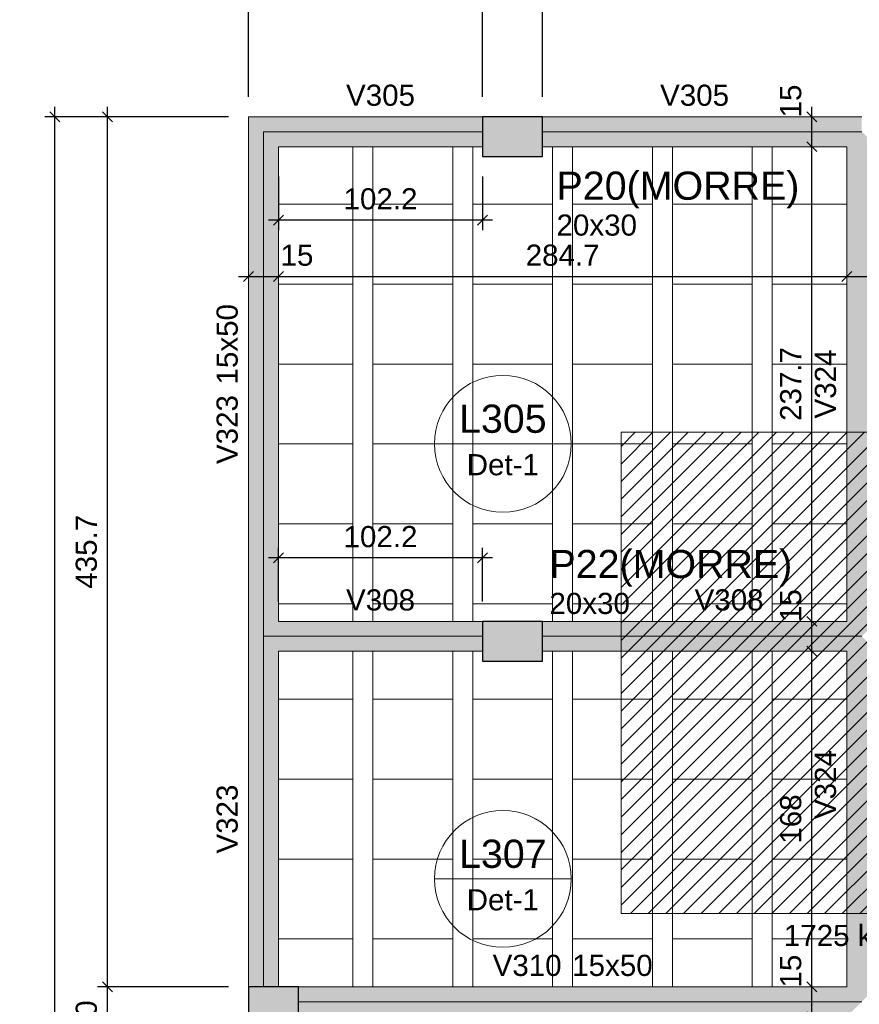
# Model space of a CAD drawing. Header units: millimetres. Extents: x 0 to 119, y 0 to 84.
# Tile 12 of 38: x 13.02 to 21.43, y 51.29 to 61.15. Entities that reach past the tile are written whole.
import ezdxf

# ---------------------------------------------------------------- set-up
doc = ezdxf.new("R2010")
doc.units = ezdxf.units.MM
doc.header["$MEASUREMENT"] = 0
doc.linetypes.add('NULL', pattern=[0])
doc.layers.get('0').update_dxf_attribs({"lineweight": 18})
for name, color, linetype, lineweight in [('FO-Cargas de parede', 15, 'Continuous', 5), ('FO-Cotas', 5, 'Continuous', 5), ('FO-Eixos', 5, 'Continuous', 5), ('FO-Hachura pilar que morre', 106, 'Continuous', 5), ('FO-Hachura viga', 43, 'Continuous', 5), ('FO-Hachuras das lajes', 1, 'Continuous', 20), ('FO-Pilares', 4, 'Continuous', 30), ('FO-Textos das lajes', 3, 'Continuous', 20), ('FO-Textos das vigas', 7, 'Continuous', 5), ('FO-Textos dos pilares', 7, 'Continuous', 5), ('FO-Vigas', 1, 'Continuous', 20)]:
    doc.layers.add(name, color=color, linetype=linetype, lineweight=lineweight)
doc.styles.add('Arial', font='txt')
doc.dimstyles.new('UM_50.000000', dxfattribs={"dimtxt": 0.18, "dimasz": 0.1, "dimexe": 0.1, "dimexo": 0.2, "dimgap": 0, "dimtad": 1, "dimtih": 1, "dimtoh": 1, "dimdec": 1, "dimlfac": 50, "dimzin": 0, "dimdsep": 46, "dimtxsty": 'Standard', "dimcen": 0.09, "dimdle": 0.1, "dimadec": 1, "dimazin": 2, "dimtfac": 1, "dimtdec": 4, "dimtofl": 0, "dimtmove": 0, "dimatfit": 3, "dimfxl": 1, "dimtolj": 1, "dimarcsym": 0})

# ---------------------------------------------------------------- blocks, each defined once
blk = doc.blocks.new('_Oblique')
at = {"color": 0, "linetype": 'ByBlock', "lineweight": -2}
blk.add_line((-0.5, -0.5), (0.5, 0.5), dxfattribs=at)
blk = doc.blocks.new('*D6')
at = {"layer": 'Defpoints', "color": 0}
for p in [(17.6542, 69.848), (15.3102, 60.175), (17.6542, 60.175)]:
    blk.add_point(p, dxfattribs=at)
at = {"layer": 'FO-Cotas', "color": 0, "lineweight": -2}
for p, q in [((15.3102, 60.375), (15.3102, 69.948)), ((17.6542, 60.375), (17.6542, 69.948)), ((15.2102, 69.848), (17.7542, 69.848))]:
    blk.add_line(p, q, dxfattribs=at)
at = {"layer": 'FO-Cotas', "color": 0, "lineweight": -2, "xscale": 0.1, "yscale": 0.1, "zscale": 0.1, "rotation": 180}
blk.add_blockref('_Oblique', (15.3102, 69.848), dxfattribs=at)
at = {"layer": 'FO-Cotas', "color": 0, "lineweight": -2, "xscale": 0.1, "yscale": 0.1, "zscale": 0.1}
blk.add_blockref('_Oblique', (17.6542, 69.848), dxfattribs=at)
at = {"layer": 'FO-Cotas', "color": 7, "insert": (16.4822, 70.0598), "char_height": 0.2118, "attachment_point": 5, "rotation": 0.00573, "style": 'Arial'}
blk.add_mtext('\\A1;117.2', dxfattribs=at)
blk = doc.blocks.new('*D7')
at = {"layer": 'Defpoints', "color": 0}
for p in [(18.2542, 69.848), (17.6542, 60.175), (18.2542, 60.175)]:
    blk.add_point(p, dxfattribs=at)
at = {"layer": 'FO-Cotas', "color": 0, "lineweight": -2}
for p, q in [((17.6542, 60.375), (17.6542, 69.948)), ((18.2542, 60.375), (18.2542, 69.948)), ((17.5542, 69.848), (18.3542, 69.848))]:
    blk.add_line(p, q, dxfattribs=at)
at = {"layer": 'FO-Cotas', "color": 0, "lineweight": -2, "xscale": 0.1, "yscale": 0.1, "zscale": 0.1, "rotation": 180}
blk.add_blockref('_Oblique', (17.6542, 69.848), dxfattribs=at)
at = {"layer": 'FO-Cotas', "color": 0, "lineweight": -2, "xscale": 0.1, "yscale": 0.1, "zscale": 0.1}
blk.add_blockref('_Oblique', (18.2542, 69.848), dxfattribs=at)
at = {"layer": 'FO-Cotas', "color": 7, "insert": (17.9542, 70.0598), "char_height": 0.2118, "attachment_point": 5, "rotation": 0.00573, "style": 'Arial'}
blk.add_mtext('\\A1;30', dxfattribs=at)
blk = doc.blocks.new('*D8')
at = {"layer": 'Defpoints', "color": 0}
for p in [(27.7536, 69.848), (27.7536, 68.436), (18.2542, 60.175)]:
    blk.add_point(p, dxfattribs=at)
at = {"layer": 'FO-Cotas', "color": 0, "lineweight": -2}
for p, q in [((18.2542, 60.375), (18.2542, 69.948)), ((27.7536, 68.636), (27.7536, 69.948)), ((18.1542, 69.848), (27.8536, 69.848))]:
    blk.add_line(p, q, dxfattribs=at)
at = {"layer": 'FO-Cotas', "color": 0, "lineweight": -2, "xscale": 0.1, "yscale": 0.1, "zscale": 0.1, "rotation": 180}
blk.add_blockref('_Oblique', (18.2542, 69.848), dxfattribs=at)
at = {"layer": 'FO-Cotas', "color": 0, "lineweight": -2, "xscale": 0.1, "yscale": 0.1, "zscale": 0.1}
blk.add_blockref('_Oblique', (27.7536, 69.848), dxfattribs=at)
at = {"layer": 'FO-Cotas', "color": 7, "insert": (23.0039, 70.0598), "char_height": 0.2118, "attachment_point": 5, "rotation": 0.00573, "style": 'Arial'}
blk.add_mtext('\\A1;475', dxfattribs=at)
blk = doc.blocks.new('*D32')
at = {"layer": 'Defpoints', "color": 0}
for p in [(49.4502, 70.3775), (49.4502, 68.4332), (15.3102, 60.175)]:
    blk.add_point(p, dxfattribs=at)
at = {"layer": 'FO-Cotas', "color": 0, "lineweight": -2}
for p, q in [((15.3102, 60.375), (15.3102, 70.4775)), ((49.4502, 68.6332), (49.4502, 70.4775)), ((15.2102, 70.3775), (49.5502, 70.3775))]:
    blk.add_line(p, q, dxfattribs=at)
at = {"layer": 'FO-Cotas', "color": 0, "lineweight": -2, "xscale": 0.1, "yscale": 0.1, "zscale": 0.1, "rotation": 180}
blk.add_blockref('_Oblique', (15.3102, 70.3775), dxfattribs=at)
at = {"layer": 'FO-Cotas', "color": 0, "lineweight": -2, "xscale": 0.1, "yscale": 0.1, "zscale": 0.1}
blk.add_blockref('_Oblique', (49.4502, 70.3775), dxfattribs=at)
at = {"layer": 'FO-Cotas', "color": 7, "insert": (32.3802, 70.5893), "char_height": 0.2118, "attachment_point": 5, "rotation": 0.00573, "style": 'Arial'}
blk.add_mtext('\\A1;1707', dxfattribs=at)
blk = doc.blocks.new('*D64')
at = {"layer": 'Defpoints', "color": 0}
for p in [(13.8982, 51.4612), (15.3102, 51.4612), (15.3102, 50.8612)]:
    blk.add_point(p, dxfattribs=at)
at = {"layer": 'FO-Cotas', "color": 0, "lineweight": -2}
for p, q in [((13.8982, 50.7612), (13.8982, 51.5612)), ((15.1102, 51.4612), (13.7982, 51.4612)), ((15.1102, 50.8612), (13.7982, 50.8612))]:
    blk.add_line(p, q, dxfattribs=at)
at = {"layer": 'FO-Cotas', "color": 0, "lineweight": -2, "xscale": 0.1, "yscale": 0.1, "zscale": 0.1}
for p, rotation in [((13.8982, 51.4612), 90), ((13.8982, 50.8612), 270)]:
    blk.add_blockref('_Oblique', p, dxfattribs=dict(at, rotation=rotation))
at = {"layer": 'FO-Cotas', "color": 7, "insert": (13.6864, 51.1612), "char_height": 0.2118, "attachment_point": 5, "rotation": 90, "style": 'Arial'}
blk.add_mtext('\\A1;30', dxfattribs=at)
blk = doc.blocks.new('*D65')
at = {"layer": 'Defpoints', "color": 0}
for p in [(13.8982, 60.175), (15.3102, 60.175), (15.3102, 51.4612)]:
    blk.add_point(p, dxfattribs=at)
at = {"layer": 'FO-Cotas', "color": 0, "lineweight": -2}
for p, q in [((13.8982, 51.3612), (13.8982, 60.275)), ((15.1102, 60.175), (13.7982, 60.175)), ((15.1102, 51.4612), (13.7982, 51.4612))]:
    blk.add_line(p, q, dxfattribs=at)
at = {"layer": 'FO-Cotas', "color": 0, "lineweight": -2, "xscale": 0.1, "yscale": 0.1, "zscale": 0.1}
for p, rotation in [((13.8982, 60.175), 90), ((13.8982, 51.4612), 270)]:
    blk.add_blockref('_Oblique', p, dxfattribs=dict(at, rotation=rotation))
at = {"layer": 'FO-Cotas', "color": 7, "insert": (13.6864, 55.8181), "char_height": 0.2118, "attachment_point": 5, "rotation": 90, "style": 'Arial'}
blk.add_mtext('\\A1;435.7', dxfattribs=at)
blk = doc.blocks.new('*D71')
at = {"layer": 'Defpoints', "color": 0}
for p in [(13.3687, 60.175), (15.3102, 60.175), (15.3102, 33.8574)]:
    blk.add_point(p, dxfattribs=at)
at = {"layer": 'FO-Cotas', "color": 0, "lineweight": -2}
for p, q in [((13.3687, 33.7574), (13.3687, 60.275)), ((15.1102, 60.175), (13.2687, 60.175)), ((15.1102, 33.8574), (13.2687, 33.8574))]:
    blk.add_line(p, q, dxfattribs=at)
at = {"layer": 'FO-Cotas', "color": 0, "lineweight": -2, "xscale": 0.1, "yscale": 0.1, "zscale": 0.1}
for p, rotation in [((13.3687, 60.175), 90), ((13.3687, 33.8574), 270)]:
    blk.add_blockref('_Oblique', p, dxfattribs=dict(at, rotation=rotation))
at = {"layer": 'FO-Cotas', "color": 7, "insert": (13.1569, 47.0162), "char_height": 0.2118, "attachment_point": 5, "rotation": 90, "style": 'Arial'}
blk.add_mtext('\\A1;1315.9', dxfattribs=at)
blk = doc.blocks.new('*D131')
at = {"layer": 'Defpoints', "color": 0}
for p in [(15.3102, 58.575), (15.6102, 58.575), (15.6102, 58.575)]:
    blk.add_point(p, dxfattribs=at)
at = {"layer": 'FO-Cotas', "color": 0, "lineweight": -2}
blk.add_line((15.2102, 58.575), (15.7102, 58.575), dxfattribs=at)
at = {"layer": 'FO-Cotas', "color": 0, "lineweight": -2, "xscale": 0.1, "yscale": 0.1, "zscale": 0.1, "rotation": 180}
blk.add_blockref('_Oblique', (15.3102, 58.575), dxfattribs=at)
at = {"layer": 'FO-Cotas', "color": 0, "lineweight": -2, "xscale": 0.1, "yscale": 0.1, "zscale": 0.1}
blk.add_blockref('_Oblique', (15.6102, 58.575), dxfattribs=at)
at = {"layer": 'FO-Cotas', "color": 7, "insert": (15.7955, 58.7868), "char_height": 0.2118, "attachment_point": 5, "rotation": 0.00573, "style": 'Arial'}
blk.add_mtext('\\A1;15', dxfattribs=at)
blk = doc.blocks.new('*D132')
at = {"layer": 'Defpoints', "color": 0}
for p in [(15.6102, 58.575), (21.3036, 58.575), (21.3036, 58.575)]:
    blk.add_point(p, dxfattribs=at)
at = {"layer": 'FO-Cotas', "color": 0, "lineweight": -2}
blk.add_line((15.5102, 58.575), (21.4036, 58.575), dxfattribs=at)
at = {"layer": 'FO-Cotas', "color": 0, "lineweight": -2, "xscale": 0.1, "yscale": 0.1, "zscale": 0.1, "rotation": 180}
blk.add_blockref('_Oblique', (15.6102, 58.575), dxfattribs=at)
at = {"layer": 'FO-Cotas', "color": 0, "lineweight": -2, "xscale": 0.1, "yscale": 0.1, "zscale": 0.1}
blk.add_blockref('_Oblique', (21.3036, 58.575), dxfattribs=at)
at = {"layer": 'FO-Cotas', "color": 7, "insert": (18.4569, 58.7868), "char_height": 0.2118, "attachment_point": 5, "rotation": 0.00573, "style": 'Arial'}
blk.add_mtext('\\A1;284.7', dxfattribs=at)
blk = doc.blocks.new('*D133')
at = {"layer": 'Defpoints', "color": 0}
for p in [(21.3036, 58.575), (21.6036, 58.575), (21.6036, 58.575)]:
    blk.add_point(p, dxfattribs=at)
at = {"layer": 'FO-Cotas', "color": 0, "lineweight": -2}
blk.add_line((21.2036, 58.575), (21.7036, 58.575), dxfattribs=at)
at = {"layer": 'FO-Cotas', "color": 0, "lineweight": -2, "xscale": 0.1, "yscale": 0.1, "zscale": 0.1, "rotation": 180}
blk.add_blockref('_Oblique', (21.3036, 58.575), dxfattribs=at)
at = {"layer": 'FO-Cotas', "color": 0, "lineweight": -2, "xscale": 0.1, "yscale": 0.1, "zscale": 0.1}
blk.add_blockref('_Oblique', (21.6036, 58.575), dxfattribs=at)
at = {"layer": 'FO-Cotas', "color": 7, "insert": (21.7889, 58.7868), "char_height": 0.2118, "attachment_point": 5, "rotation": 0.00573, "style": 'Arial'}
blk.add_mtext('\\A1;15', dxfattribs=at)
blk = doc.blocks.new('*D155')
at = {"layer": 'Defpoints', "color": 0}
for p in [(20.9542, 51.4612), (20.9542, 51.4612), (20.9542, 51.1612)]:
    blk.add_point(p, dxfattribs=at)
at = {"layer": 'FO-Cotas', "color": 0, "lineweight": -2}
blk.add_line((20.9542, 51.0612), (20.9542, 51.5612), dxfattribs=at)
at = {"layer": 'FO-Cotas', "color": 0, "lineweight": -2, "xscale": 0.1, "yscale": 0.1, "zscale": 0.1}
for p, rotation in [((20.9542, 51.4612), 90), ((20.9542, 51.1612), 270)]:
    blk.add_blockref('_Oblique', p, dxfattribs=dict(at, rotation=rotation))
at = {"layer": 'FO-Cotas', "color": 7, "insert": (20.7424, 51.6185), "char_height": 0.2118, "attachment_point": 5, "rotation": 90, "style": 'Arial'}
blk.add_mtext('\\A1;15', dxfattribs=at)
blk = doc.blocks.new('*D156')
at = {"layer": 'Defpoints', "color": 0}
for p in [(20.9542, 54.8214), (20.9542, 54.8214), (20.9542, 51.4612)]:
    blk.add_point(p, dxfattribs=at)
at = {"layer": 'FO-Cotas', "color": 0, "lineweight": -2}
blk.add_line((20.9542, 51.3612), (20.9542, 54.9214), dxfattribs=at)
at = {"layer": 'FO-Cotas', "color": 0, "lineweight": -2, "xscale": 0.1, "yscale": 0.1, "zscale": 0.1}
for p, rotation in [((20.9542, 54.8214), 90), ((20.9542, 51.4612), 270)]:
    blk.add_blockref('_Oblique', p, dxfattribs=dict(at, rotation=rotation))
at = {"layer": 'FO-Cotas', "color": 7, "insert": (20.7424, 53.1413), "char_height": 0.2118, "attachment_point": 5, "rotation": 90, "style": 'Arial'}
blk.add_mtext('\\A1;168', dxfattribs=at)
blk = doc.blocks.new('*D157')
at = {"layer": 'Defpoints', "color": 0}
for p in [(20.9542, 55.1214), (20.9542, 55.1214), (20.9542, 54.8214)]:
    blk.add_point(p, dxfattribs=at)
at = {"layer": 'FO-Cotas', "color": 0, "lineweight": -2}
blk.add_line((20.9542, 54.7214), (20.9542, 55.2214), dxfattribs=at)
at = {"layer": 'FO-Cotas', "color": 0, "lineweight": -2, "xscale": 0.1, "yscale": 0.1, "zscale": 0.1}
for p, rotation in [((20.9542, 55.1214), 90), ((20.9542, 54.8214), 270)]:
    blk.add_blockref('_Oblique', p, dxfattribs=dict(at, rotation=rotation))
at = {"layer": 'FO-Cotas', "color": 7, "insert": (20.7424, 55.2787), "char_height": 0.2118, "attachment_point": 5, "rotation": 90, "style": 'Arial'}
blk.add_mtext('\\A1;15', dxfattribs=at)
blk = doc.blocks.new('*D158')
at = {"layer": 'Defpoints', "color": 0}
for p in [(20.9542, 59.875), (20.9542, 59.875), (20.9542, 55.1214)]:
    blk.add_point(p, dxfattribs=at)
at = {"layer": 'FO-Cotas', "color": 0, "lineweight": -2}
blk.add_line((20.9542, 55.0214), (20.9542, 59.975), dxfattribs=at)
at = {"layer": 'FO-Cotas', "color": 0, "lineweight": -2, "xscale": 0.1, "yscale": 0.1, "zscale": 0.1}
for p, rotation in [((20.9542, 59.875), 90), ((20.9542, 55.1214), 270)]:
    blk.add_blockref('_Oblique', p, dxfattribs=dict(at, rotation=rotation))
at = {"layer": 'FO-Cotas', "color": 7, "insert": (20.7424, 57.4982), "char_height": 0.2118, "attachment_point": 5, "rotation": 90, "style": 'Arial'}
blk.add_mtext('\\A1;237.7', dxfattribs=at)
blk = doc.blocks.new('*D159')
at = {"layer": 'Defpoints', "color": 0}
for p in [(20.9542, 60.175), (20.9542, 60.175), (20.9542, 59.875)]:
    blk.add_point(p, dxfattribs=at)
at = {"layer": 'FO-Cotas', "color": 0, "lineweight": -2}
blk.add_line((20.9542, 59.775), (20.9542, 60.275), dxfattribs=at)
at = {"layer": 'FO-Cotas', "color": 0, "lineweight": -2, "xscale": 0.1, "yscale": 0.1, "zscale": 0.1}
for p, rotation in [((20.9542, 60.175), 90), ((20.9542, 59.875), 270)]:
    blk.add_blockref('_Oblique', p, dxfattribs=dict(at, rotation=rotation))
at = {"layer": 'FO-Cotas', "color": 7, "insert": (20.7424, 60.3323), "char_height": 0.2118, "attachment_point": 5, "rotation": 90, "style": 'Arial'}
blk.add_mtext('\\A1;15', dxfattribs=at)
blk = doc.blocks.new('*D200')
at = {"layer": 'Defpoints', "color": 0}
for p in [(15.6102, 59.775), (17.6542, 59.775), (15.6102, 59.1396)]:
    blk.add_point(p, dxfattribs=at)
at = {"layer": 'FO-Cotas', "color": 0, "lineweight": -2}
for p, q in [((15.6102, 59.575), (15.6102, 59.0396)), ((17.6542, 59.575), (17.6542, 59.0396)), ((17.7542, 59.1396), (15.5102, 59.1396))]:
    blk.add_line(p, q, dxfattribs=at)
at = {"layer": 'FO-Cotas', "color": 0, "lineweight": -2, "xscale": 0.1, "yscale": 0.1, "zscale": 0.1, "rotation": 180}
blk.add_blockref('_Oblique', (15.6102, 59.1396), dxfattribs=at)
at = {"layer": 'FO-Cotas', "color": 0, "lineweight": -2, "xscale": 0.1, "yscale": 0.1, "zscale": 0.1}
blk.add_blockref('_Oblique', (17.6542, 59.1396), dxfattribs=at)
at = {"layer": 'FO-Cotas', "color": 7, "insert": (16.6322, 59.3514), "char_height": 0.2118, "attachment_point": 5, "rotation": 0.00573, "style": 'Arial'}
blk.add_mtext('\\A1;102.2', dxfattribs=at)
blk = doc.blocks.new('*D201')
at = {"layer": 'Defpoints', "color": 0}
for p in [(15.6102, 55.7568), (15.6102, 55.1214), (17.6542, 55.1214)]:
    blk.add_point(p, dxfattribs=at)
at = {"layer": 'FO-Cotas', "color": 0, "lineweight": -2}
for p, q in [((15.6102, 55.3214), (15.6102, 55.8568)), ((17.6542, 55.3214), (17.6542, 55.8568)), ((17.7542, 55.7568), (15.5102, 55.7568))]:
    blk.add_line(p, q, dxfattribs=at)
at = {"layer": 'FO-Cotas', "color": 0, "lineweight": -2, "xscale": 0.1, "yscale": 0.1, "zscale": 0.1, "rotation": 180}
blk.add_blockref('_Oblique', (15.6102, 55.7568), dxfattribs=at)
at = {"layer": 'FO-Cotas', "color": 0, "lineweight": -2, "xscale": 0.1, "yscale": 0.1, "zscale": 0.1}
blk.add_blockref('_Oblique', (17.6542, 55.7568), dxfattribs=at)
at = {"layer": 'FO-Cotas', "color": 7, "insert": (16.6322, 55.9686), "char_height": 0.2118, "attachment_point": 5, "rotation": 0.00573, "style": 'Arial'}
blk.add_mtext('\\A1;102.2', dxfattribs=at)

msp = doc.modelspace()

# ---------------------------------------------------------------- hatches: boundary and pattern name
at = {"layer": 'FO-Cargas de parede', "linetype": 'Continuous'}
h = msp.add_hatch(dxfattribs=at)
h.set_pattern_fill('ANSI31', color=15, style=0)
h.paths.add_polyline_path([(19.0436, 52.1942), (23.8636, 52.1942), (23.8636, 57.0142), (19.0436, 57.0142), (19.0436, 52.1942)])
at = {"layer": 'FO-Hachura pilar que morre', "linetype": 'Continuous'}
for points in [[(18.2542, 59.775), (18.2542, 59.975), (18.2542, 60.175), (17.9542, 60.175), (17.6542, 60.175), (17.6542, 59.975), (17.6542, 59.775), (17.9542, 59.775)], [(18.2542, 54.7214), (18.2542, 54.9214), (18.2542, 55.1214), (17.9542, 55.1214), (17.6542, 55.1214), (17.6542, 54.9214), (17.6542, 54.7214), (17.9542, 54.7214)], [(15.3102, 50.8612), (15.5602, 50.8612), (15.8102, 50.8612), (15.8102, 51.1612), (15.8102, 51.4612), (15.5602, 51.4612), (15.3102, 51.4612), (15.3102, 51.1612)]]:
    msp.add_hatch(color=106, dxfattribs=at).paths.add_polyline_path(points)
at = {"layer": 'FO-Hachura viga', "linetype": 'Continuous'}
for points in [[(17.6542, 60.175), (17.6542, 60.175), (15.3102, 60.175), (15.6102, 59.875), (17.6542, 59.875), (17.6542, 60.175)], [(15.6102, 55.1212), (15.6102, 55.1212), (15.6102, 59.875), (15.3102, 60.175), (15.3102, 54.9712), (15.4602, 54.9712), (15.6102, 55.1212)], [(21.4536, 60.025), (21.4536, 60.025), (21.4536, 60.175), (18.2542, 60.175), (18.2542, 59.875), (21.3036, 59.875), (21.4536, 60.025)], [(21.6036, 55.1212), (21.6036, 55.1212), (21.6036, 59.875), (21.4536, 60.025), (21.3036, 59.875), (21.3036, 55.1212), (21.4536, 54.9712), (21.6036, 55.1212)], [(17.6542, 55.1212), (17.6542, 55.1212), (15.6102, 55.1212), (15.4602, 54.9712), (15.6102, 54.8212), (17.6542, 54.8212), (17.6542, 55.1212)], [(21.4536, 54.9712), (21.4536, 54.9712), (21.3036, 55.1212), (18.2542, 55.1212), (18.2542, 54.8212), (21.3036, 54.8212), (21.4536, 54.9712)], [(15.6102, 54.8212), (15.6102, 54.8212), (15.4602, 54.9712), (15.3102, 54.9712), (15.3102, 51.461), (15.6102, 51.461), (15.6102, 54.8212)], [(21.6036, 51.461), (21.6036, 51.461), (21.6036, 54.8212), (21.4536, 54.9712), (21.3036, 54.8212), (21.3036, 51.461), (21.4536, 51.311), (21.6036, 51.461)], [(21.4536, 51.311), (21.4536, 51.311), (21.3036, 51.461), (15.8102, 51.461), (15.8102, 51.1612), (21.3036, 51.1612), (21.4536, 51.311)]]:
    msp.add_hatch(color=43, dxfattribs=at).paths.add_polyline_path(points)

# ---------------------------------------------------------------- linework, layer by layer
at = {"layer": 'FO-Cargas de parede'}
msp.add_lwpolyline([(19.0436, 52.1942), (23.8636, 52.1942), (23.8636, 57.0142), (19.0436, 57.0142), (19.0436, 52.1942)], close=True, dxfattribs=at)
at = {"layer": 'FO-Eixos'}
for p, q in [((15.4602, 60.025), (17.6542, 60.025)), ((15.4602, 54.9714), (15.4602, 60.025)), ((18.2542, 60.025), (21.4536, 60.025)), ((15.4602, 54.9714), (17.6542, 54.9714)), ((15.4602, 51.4612), (15.4602, 54.9714)), ((18.2542, 54.9714), (21.4536, 54.9714)), ((15.8102, 51.3112), (21.4536, 51.3112))]:
    msp.add_line(p, q, dxfattribs=at)
for points in [[(15.6106, 59.2982), (16.3566, 59.2982), (16.3566, 59.8752)], [(16.5566, 59.8752), (16.5566, 59.2982), (17.3566, 59.2982), (17.3566, 59.8752)], [(17.5566, 59.8752), (17.5566, 59.2982), (18.3566, 59.2982), (18.3566, 59.8752)], [(18.5566, 59.8752), (18.5566, 59.2982), (19.3566, 59.2982), (19.3566, 59.8752)], [(19.5566, 59.8752), (19.5566, 59.2982), (20.3566, 59.2982), (20.3566, 59.8752)], [(20.5566, 59.8752), (20.5566, 59.2982), (21.3036, 59.2982)], [(15.6106, 58.4982), (16.3566, 58.4982), (16.3566, 59.2982), (15.6106, 59.2982)], [(21.3036, 59.2982), (20.5566, 59.2982), (20.5566, 58.4982), (21.3036, 58.4982)], [(15.6106, 57.6982), (16.3566, 57.6982), (16.3566, 58.4982), (15.6106, 58.4982)], [(21.3036, 58.4982), (20.5566, 58.4982), (20.5566, 57.6982), (21.3036, 57.6982)], [(15.6106, 56.8982), (16.3566, 56.8982), (16.3566, 57.6982), (15.6106, 57.6982)], [(21.3036, 57.6982), (20.5566, 57.6982), (20.5566, 56.8982), (21.3036, 56.8982)], [(15.6106, 56.0982), (16.3566, 56.0982), (16.3566, 56.8982), (15.6106, 56.8982)], [(21.3036, 56.8982), (20.5566, 56.8982), (20.5566, 56.0982), (21.3036, 56.0982)], [(15.6106, 55.2982), (16.3566, 55.2982), (16.3566, 56.0982), (15.6106, 56.0982)], [(21.3036, 56.0982), (20.5566, 56.0982), (20.5566, 55.2982), (21.3036, 55.2982)], [(15.6106, 54.3412), (16.3566, 54.3412), (16.3566, 54.8212)], [(16.5566, 54.8212), (16.5566, 54.3412), (17.3566, 54.3412), (17.3566, 54.8212)], [(17.5566, 54.8212), (17.5566, 54.3412), (18.3566, 54.3412), (18.3566, 54.8212)], [(18.5566, 54.8212), (18.5566, 54.3412), (19.3566, 54.3412), (19.3566, 54.8212)], [(19.5566, 54.8212), (19.5566, 54.3412), (20.3566, 54.3412), (20.3566, 54.8212)], [(20.5566, 54.8212), (20.5566, 54.3412), (21.3036, 54.3412)], [(15.6106, 53.5412), (16.3566, 53.5412), (16.3566, 54.3412), (15.6106, 54.3412)], [(21.3036, 54.3412), (20.5566, 54.3412), (20.5566, 53.5412), (21.3036, 53.5412)], [(15.6106, 52.7412), (16.3566, 52.7412), (16.3566, 53.5412), (15.6106, 53.5412)], [(21.3036, 53.5412), (20.5566, 53.5412), (20.5566, 52.7412), (21.3036, 52.7412)], [(15.6106, 51.9412), (16.3566, 51.9412), (16.3566, 52.7412), (15.6106, 52.7412)], [(21.3036, 52.7412), (20.5566, 52.7412), (20.5566, 51.9412), (21.3036, 51.9412)], [(16.3566, 51.4612), (16.3566, 51.9412), (15.6106, 51.9412)], [(17.3566, 51.4612), (17.3566, 51.9412), (16.5566, 51.9412), (16.5566, 51.4612)], [(18.3566, 51.4612), (18.3566, 51.9412), (17.5566, 51.9412), (17.5566, 51.4612)], [(19.3566, 51.4612), (19.3566, 51.9412), (18.5566, 51.9412), (18.5566, 51.4612)], [(20.3566, 51.4612), (20.3566, 51.9412), (19.5566, 51.9412), (19.5566, 51.4612)], [(21.3036, 51.9412), (20.5566, 51.9412), (20.5566, 51.4612)]]:
    msp.add_lwpolyline(points, dxfattribs=at)
for points in [[(17.3566, 58.4982), (17.3566, 59.2982), (16.5566, 59.2982), (16.5566, 58.4982), (17.3566, 58.4982)], [(18.3566, 58.4982), (18.3566, 59.2982), (17.5566, 59.2982), (17.5566, 58.4982), (18.3566, 58.4982)], [(19.3566, 58.4982), (19.3566, 59.2982), (18.5566, 59.2982), (18.5566, 58.4982), (19.3566, 58.4982)], [(20.3566, 58.4982), (20.3566, 59.2982), (19.5566, 59.2982), (19.5566, 58.4982), (20.3566, 58.4982)], [(17.3566, 57.6982), (17.3566, 58.4982), (16.5566, 58.4982), (16.5566, 57.6982), (17.3566, 57.6982)], [(18.3566, 57.6982), (18.3566, 58.4982), (17.5566, 58.4982), (17.5566, 57.6982), (18.3566, 57.6982)], [(19.3566, 57.6982), (19.3566, 58.4982), (18.5566, 58.4982), (18.5566, 57.6982), (19.3566, 57.6982)], [(20.3566, 57.6982), (20.3566, 58.4982), (19.5566, 58.4982), (19.5566, 57.6982), (20.3566, 57.6982)], [(17.3566, 56.8982), (17.3566, 57.6982), (16.5566, 57.6982), (16.5566, 56.8982), (17.3566, 56.8982)], [(18.3566, 56.8982), (18.3566, 57.6982), (17.5566, 57.6982), (17.5566, 56.8982), (18.3566, 56.8982)], [(19.3566, 56.8982), (19.3566, 57.6982), (18.5566, 57.6982), (18.5566, 56.8982), (19.3566, 56.8982)], [(20.3566, 56.8982), (20.3566, 57.6982), (19.5566, 57.6982), (19.5566, 56.8982), (20.3566, 56.8982)], [(17.3566, 56.0982), (17.3566, 56.8982), (16.5566, 56.8982), (16.5566, 56.0982), (17.3566, 56.0982)], [(18.3566, 56.0982), (18.3566, 56.8982), (17.5566, 56.8982), (17.5566, 56.0982), (18.3566, 56.0982)], [(19.3566, 56.0982), (19.3566, 56.8982), (18.5566, 56.8982), (18.5566, 56.0982), (19.3566, 56.0982)], [(20.3566, 56.0982), (20.3566, 56.8982), (19.5566, 56.8982), (19.5566, 56.0982), (20.3566, 56.0982)], [(17.3566, 55.2982), (17.3566, 56.0982), (16.5566, 56.0982), (16.5566, 55.2982), (17.3566, 55.2982)], [(18.3566, 55.2982), (18.3566, 56.0982), (17.5566, 56.0982), (17.5566, 55.2982), (18.3566, 55.2982)], [(19.3566, 55.2982), (19.3566, 56.0982), (18.5566, 56.0982), (18.5566, 55.2982), (19.3566, 55.2982)], [(20.3566, 55.2982), (20.3566, 56.0982), (19.5566, 56.0982), (19.5566, 55.2982), (20.3566, 55.2982)], [(17.3566, 53.5412), (17.3566, 54.3412), (16.5566, 54.3412), (16.5566, 53.5412), (17.3566, 53.5412)], [(18.3566, 53.5412), (18.3566, 54.3412), (17.5566, 54.3412), (17.5566, 53.5412), (18.3566, 53.5412)], [(19.3566, 53.5412), (19.3566, 54.3412), (18.5566, 54.3412), (18.5566, 53.5412), (19.3566, 53.5412)], [(20.3566, 53.5412), (20.3566, 54.3412), (19.5566, 54.3412), (19.5566, 53.5412), (20.3566, 53.5412)], [(17.3566, 52.7412), (17.3566, 53.5412), (16.5566, 53.5412), (16.5566, 52.7412), (17.3566, 52.7412)], [(18.3566, 52.7412), (18.3566, 53.5412), (17.5566, 53.5412), (17.5566, 52.7412), (18.3566, 52.7412)], [(19.3566, 52.7412), (19.3566, 53.5412), (18.5566, 53.5412), (18.5566, 52.7412), (19.3566, 52.7412)], [(20.3566, 52.7412), (20.3566, 53.5412), (19.5566, 53.5412), (19.5566, 52.7412), (20.3566, 52.7412)], [(17.3566, 51.9412), (17.3566, 52.7412), (16.5566, 52.7412), (16.5566, 51.9412), (17.3566, 51.9412)], [(18.3566, 51.9412), (18.3566, 52.7412), (17.5566, 52.7412), (17.5566, 51.9412), (18.3566, 51.9412)], [(19.3566, 51.9412), (19.3566, 52.7412), (18.5566, 52.7412), (18.5566, 51.9412), (19.3566, 51.9412)], [(20.3566, 51.9412), (20.3566, 52.7412), (19.5566, 52.7412), (19.5566, 51.9412), (20.3566, 51.9412)]]:
    msp.add_lwpolyline(points, close=True, dxfattribs=at)
at = {"layer": 'FO-Hachuras das lajes'}
for p, q in [((16.3566, 59.7752), (16.3566, 59.8752)), ((16.5566, 59.7752), (16.5566, 59.8752)), ((17.3566, 59.7752), (17.3566, 59.8752)), ((17.5566, 59.7752), (17.5566, 59.8752)), ((18.3566, 59.7752), (18.3566, 59.8752)), ((18.5566, 59.7752), (18.5566, 59.8752)), ((19.3566, 59.7752), (19.3566, 59.8752)), ((19.5566, 59.7752), (19.5566, 59.8752)), ((20.3566, 59.7752), (20.3566, 59.8752)), ((20.5566, 59.7752), (20.5566, 59.8752)), ((16.3566, 55.1212), (16.3566, 59.7752)), ((16.5566, 55.1212), (16.5566, 59.7752)), ((17.3566, 55.1212), (17.3566, 59.7752)), ((17.5566, 55.1212), (17.5566, 59.7752)), ((18.3566, 55.1212), (18.3566, 59.7752)), ((18.5566, 55.1212), (18.5566, 59.7752)), ((19.3566, 55.1212), (19.3566, 59.7752)), ((19.5566, 55.1212), (19.5566, 59.7752)), ((20.3566, 55.1212), (20.3566, 59.7752)), ((20.5566, 55.1212), (20.5566, 59.7752)), ((16.3566, 54.7212), (16.3566, 54.8212)), ((16.5566, 54.7212), (16.5566, 54.8212)), ((17.3566, 54.7212), (17.3566, 54.8212)), ((17.5566, 54.7212), (17.5566, 54.8212)), ((18.3566, 54.7212), (18.3566, 54.8212)), ((18.5566, 54.7212), (18.5566, 54.8212)), ((19.3566, 54.7212), (19.3566, 54.8212)), ((19.5566, 54.7212), (19.5566, 54.8212)), ((20.3566, 54.7212), (20.3566, 54.8212)), ((20.5566, 54.7212), (20.5566, 54.8212)), ((16.3566, 51.4612), (16.3566, 54.7212)), ((16.5566, 51.4612), (16.5566, 54.7212)), ((17.3566, 51.4612), (17.3566, 54.7212)), ((17.5566, 51.4612), (17.5566, 54.7212)), ((18.3566, 51.4612), (18.3566, 54.7212)), ((18.5566, 51.4612), (18.5566, 54.7212)), ((19.3566, 51.4612), (19.3566, 54.7212)), ((19.5566, 51.4612), (19.5566, 54.7212)), ((20.3566, 51.4612), (20.3566, 54.7212)), ((20.5566, 51.4612), (20.5566, 54.7212))]:
    msp.add_line(p, q, dxfattribs=at)
at = {"layer": 'FO-Pilares'}
for points in [[(18.2542, 59.775), (18.2542, 59.975), (18.2542, 60.175), (17.9542, 60.175), (17.6542, 60.175), (17.6542, 59.975), (17.6542, 59.775), (17.9542, 59.775), (18.2542, 59.775)], [(18.2542, 54.7214), (18.2542, 54.9214), (18.2542, 55.1214), (17.9542, 55.1214), (17.6542, 55.1214), (17.6542, 54.9214), (17.6542, 54.7214), (17.9542, 54.7214), (18.2542, 54.7214)], [(15.3102, 50.8612), (15.5602, 50.8612), (15.8102, 50.8612), (15.8102, 51.1612), (15.8102, 51.4612), (15.5602, 51.4612), (15.3102, 51.4612), (15.3102, 51.1612), (15.3102, 50.8612)]]:
    msp.add_lwpolyline(points, close=True, dxfattribs=at)
at = {"layer": 'FO-Textos das lajes'}
for p, q in [((17.1724, 56.8991), (18.5433, 56.8991)), ((17.1724, 52.5422), (18.5433, 52.5422))]:
    msp.add_line(p, q, dxfattribs=at)
for centre in [(17.8578, 56.8991), (17.8578, 52.5422)]:
    msp.add_circle(centre, 0.6854, dxfattribs=at)
at = {"layer": 'FO-Vigas'}
for p, q in [((15.3102, 60.175), (17.6542, 60.175)), ((15.3102, 54.9714), (15.3102, 60.175)), ((18.2542, 60.175), (21.4536, 60.175)), ((15.6102, 59.875), (17.6542, 59.875)), ((15.6102, 55.1214), (15.6102, 59.875)), ((18.2542, 59.875), (21.3036, 59.875)), ((21.3036, 55.1214), (21.3036, 59.875)), ((15.6102, 55.1214), (17.6542, 55.1214)), ((18.2542, 55.1214), (21.3036, 55.1214)), ((15.3102, 51.4612), (15.3102, 54.9714)), ((15.6102, 54.8214), (17.6542, 54.8214)), ((15.6102, 51.4612), (15.6102, 54.8214)), ((18.2542, 54.8214), (21.3036, 54.8214)), ((21.3036, 51.4612), (21.3036, 54.8214)), ((15.8102, 51.4612), (21.3036, 51.4612))]:
    msp.add_line(p, q, dxfattribs=at)

# ---------------------------------------------------------------- texts
at = {"layer": 'FO-Cargas de parede', "linetype": 'NULL', "insert": (21.4536, 51.8062), "char_height": 0.2118, "width": 3.062559, "attachment_point": 8, "line_spacing_factor": 0.798, "style": 'Arial'}
msp.add_mtext('1725 kgf/m²', dxfattribs=at)
at = {"layer": 'FO-Textos das lajes', "linetype": 'NULL', "attachment_point": 8, "line_spacing_factor": 0.798, "style": 'Arial'}
for s, insert, char_height, width in [('L305', (17.8576, 57.0054), 0.2824, 1.735195), ('Det-1', (17.8576, 56.5811), 0.2118, 1.418281), ('L307', (17.8576, 52.6484), 0.2824, 1.735195), ('Det-1', (17.8576, 52.2241), 0.2118, 1.418281)]:
    msp.add_mtext(s, dxfattribs=dict(at, insert=insert, char_height=char_height, width=width))
at = {"layer": 'FO-Textos das vigas', "linetype": 'NULL', "char_height": 0.2118, "line_spacing_factor": 0.798, "style": 'Arial'}
for s, insert, width, attachment_point in [('V305', (16.6326, 60.2811), 1.354561, 8), ('V305', (19.7786, 60.2811), 1.354561, 8), ('V308', (16.6326, 55.2271), 1.354561, 8), ('V308', (19.7786, 55.2271), 1.354561, 7), ('V310', (18.4466, 51.5671), 1.354561, 9), ('15x50', (18.5526, 51.5671), 1.580273, 7)]:
    msp.add_mtext(s, dxfattribs=dict(at, insert=insert, width=width, attachment_point=attachment_point))
at = {"layer": 'FO-Textos das vigas', "linetype": 'NULL', "char_height": 0.2118, "rotation": 90.00021, "line_spacing_factor": 0.798, "style": 'Arial'}
for s, insert, width, attachment_point in [('15x50', (15.2047, 57.4932), 1.580273, 7), ('V324', (21.1977, 57.4982), 1.354561, 8), ('V323', (15.2047, 57.3872), 1.354561, 9), ('V324', (21.1977, 53.1412), 1.354561, 7), ('V323', (15.2047, 53.1412), 1.354561, 8)]:
    msp.add_mtext(s, dxfattribs=dict(at, insert=insert, width=width, attachment_point=attachment_point))
at = {"layer": 'FO-Textos dos pilares', "linetype": 'NULL', "attachment_point": 7, "line_spacing_factor": 0.798, "style": 'Arial'}
for s, insert, char_height, width in [('P20(MORRE)', (18.3956, 59.2582), 0.2824, 4.810635), ('20x30', (18.3956, 58.9811), 0.2118, 1.580273), ('P22(MORRE)', (18.3246, 55.4692), 0.2824, 4.810635), ('20x30', (18.3246, 55.1921), 0.2118, 1.580273)]:
    msp.add_mtext(s, dxfattribs=dict(at, insert=insert, char_height=char_height, width=width))

# ---------------------------------------------------------------- dimensions: what is measured, and where the dimension line sits
at = {"layer": 'FO-Cotas'}
for base, p1, p2, override, picture, middle in [((49.4502, 70.3775), (15.3102, 60.175), (49.4502, 68.4332), {"dimtxt": 0.2118, "dimasz": 0.1, "dimexe": 0.1, "dimexo": 0.2, "dimtad": 1, "dimtih": 0, "dimtoh": 0, "dimdec": 1, "dimlfac": 50, "dimzin": 8, "dimtxsty": 'Arial', "dimblk": 'Oblique', "dimblk1": 'Oblique', "dimblk2": 'Oblique', "dimsah": 1, "dimdle": 0.1, "dimse1": 0, "dimse2": 0, "dimclrt": 7, "dimadec": 1, "dimazin": 3, "dimtmove": 2, "dimldrblk": 'Oblique'}, '*D32', (32.3802, 70.5893)), ((17.6542, 69.848), (15.3102, 60.175), (17.6542, 60.175), {"dimtxt": 0.2118, "dimasz": 0.1, "dimexe": 0.1, "dimexo": 0.2, "dimtad": 1, "dimtih": 0, "dimtoh": 0, "dimdec": 1, "dimlfac": 50, "dimzin": 8, "dimtxsty": 'Arial', "dimblk": 'Oblique', "dimblk1": 'Oblique', "dimblk2": 'Oblique', "dimsah": 1, "dimdle": 0.1, "dimse1": 0, "dimse2": 0, "dimclrt": 7, "dimadec": 1, "dimazin": 3, "dimtmove": 2, "dimldrblk": 'Oblique'}, '*D6', (16.4822, 70.0598)), ((18.2542, 69.848), (17.6542, 60.175), (18.2542, 60.175), {"dimtxt": 0.2118, "dimasz": 0.1, "dimexe": 0.1, "dimexo": 0.2, "dimtad": 1, "dimtih": 0, "dimtoh": 0, "dimdec": 1, "dimlfac": 50, "dimzin": 8, "dimtxsty": 'Arial', "dimblk": 'Oblique', "dimblk1": 'Oblique', "dimblk2": 'Oblique', "dimsah": 1, "dimdle": 0.1, "dimse1": 0, "dimse2": 0, "dimclrt": 7, "dimadec": 1, "dimazin": 3, "dimtmove": 2, "dimldrblk": 'Oblique'}, '*D7', (17.9542, 70.0598)), ((27.7536, 69.848), (18.2542, 60.175), (27.7536, 68.436), {"dimtxt": 0.2118, "dimasz": 0.1, "dimexe": 0.1, "dimexo": 0.2, "dimtad": 1, "dimtih": 0, "dimtoh": 0, "dimdec": 1, "dimlfac": 50, "dimzin": 8, "dimtxsty": 'Arial', "dimblk": 'Oblique', "dimblk1": 'Oblique', "dimblk2": 'Oblique', "dimsah": 1, "dimdle": 0.1, "dimse1": 0, "dimse2": 0, "dimclrt": 7, "dimadec": 1, "dimazin": 3, "dimtmove": 2, "dimldrblk": 'Oblique'}, '*D8', (23.0039, 70.0598)), ((15.6102, 59.1396), (17.6542, 59.775), (15.6102, 59.775), {"dimtxt": 0.2118, "dimasz": 0.1, "dimexe": 0.1, "dimexo": 0.2, "dimtad": 1, "dimtih": 0, "dimtoh": 0, "dimdec": 1, "dimlfac": 50, "dimzin": 8, "dimtxsty": 'Arial', "dimblk": 'Oblique', "dimblk1": 'Oblique', "dimblk2": 'Oblique', "dimsah": 1, "dimdle": 0.1, "dimse1": 0, "dimse2": 0, "dimclrt": 7, "dimadec": 1, "dimazin": 3, "dimtmove": 2, "dimldrblk": 'Oblique'}, '*D200', (16.6322, 59.3514)), ((15.6102, 58.575), (15.3102, 58.575), (15.6102, 58.575), {"dimtxt": 0.2118, "dimasz": 0.1, "dimexe": 0.1, "dimexo": 0.2, "dimtad": 1, "dimtih": 0, "dimtoh": 0, "dimdec": 1, "dimlfac": 50, "dimzin": 8, "dimtxsty": 'Arial', "dimblk": 'Oblique', "dimblk1": 'Oblique', "dimblk2": 'Oblique', "dimsah": 1, "dimdle": 0.1, "dimse1": 1, "dimse2": 1, "dimclrt": 7, "dimadec": 1, "dimazin": 3, "dimtmove": 2, "dimldrblk": 'Oblique'}, '*D131', (15.7955, 58.7868)), ((21.3036, 58.575), (15.6102, 58.575), (21.3036, 58.575), {"dimtxt": 0.2118, "dimasz": 0.1, "dimexe": 0.1, "dimexo": 0.2, "dimtad": 1, "dimtih": 0, "dimtoh": 0, "dimdec": 1, "dimlfac": 50, "dimzin": 8, "dimtxsty": 'Arial', "dimblk": 'Oblique', "dimblk1": 'Oblique', "dimblk2": 'Oblique', "dimsah": 1, "dimdle": 0.1, "dimse1": 1, "dimse2": 1, "dimclrt": 7, "dimadec": 1, "dimazin": 3, "dimtmove": 2, "dimldrblk": 'Oblique'}, '*D132', (18.4569, 58.7868)), ((21.6036, 58.575), (21.3036, 58.575), (21.6036, 58.575), {"dimtxt": 0.2118, "dimasz": 0.1, "dimexe": 0.1, "dimexo": 0.2, "dimtad": 1, "dimtih": 0, "dimtoh": 0, "dimdec": 1, "dimlfac": 50, "dimzin": 8, "dimtxsty": 'Arial', "dimblk": 'Oblique', "dimblk1": 'Oblique', "dimblk2": 'Oblique', "dimsah": 1, "dimdle": 0.1, "dimse1": 1, "dimse2": 1, "dimclrt": 7, "dimadec": 1, "dimazin": 3, "dimtmove": 2, "dimldrblk": 'Oblique'}, '*D133', (21.7889, 58.7868)), ((15.6102, 55.7568), (17.6542, 55.1214), (15.6102, 55.1214), {"dimtxt": 0.2118, "dimasz": 0.1, "dimexe": 0.1, "dimexo": 0.2, "dimtad": 1, "dimtih": 0, "dimtoh": 0, "dimdec": 1, "dimlfac": 50, "dimzin": 8, "dimtxsty": 'Arial', "dimblk": 'Oblique', "dimblk1": 'Oblique', "dimblk2": 'Oblique', "dimsah": 1, "dimdle": 0.1, "dimse1": 0, "dimse2": 0, "dimclrt": 7, "dimadec": 1, "dimazin": 3, "dimtmove": 2, "dimldrblk": 'Oblique'}, '*D201', (16.6322, 55.9686))]:
    dim = msp.add_linear_dim(base=base, p1=p1, p2=p2, dimstyle='UM_50.000000', override=override, dxfattribs=at)
    dim.commit()
    dim.dimension.update_dxf_attribs({"geometry": picture, "text_midpoint": middle, "dimtype": 160, "text_rotation": 0.00573})
for base, p1, p2, override, picture, middle in [((20.9542, 60.175), (20.9542, 59.875), (20.9542, 60.175), {"dimtxt": 0.2118, "dimasz": 0.1, "dimexe": 0.1, "dimexo": 0.2, "dimtad": 1, "dimtih": 0, "dimtoh": 0, "dimdec": 1, "dimlfac": 50, "dimzin": 8, "dimtxsty": 'Arial', "dimblk": 'Oblique', "dimblk1": 'Oblique', "dimblk2": 'Oblique', "dimsah": 1, "dimdle": 0.1, "dimse1": 1, "dimse2": 1, "dimclrt": 7, "dimadec": 1, "dimazin": 3, "dimtmove": 2, "dimldrblk": 'Oblique'}, '*D159', (20.7424, 60.3323)), ((13.3687, 60.175), (15.3102, 33.8574), (15.3102, 60.175), {"dimtxt": 0.2118, "dimasz": 0.1, "dimexe": 0.1, "dimexo": 0.2, "dimtad": 1, "dimtih": 0, "dimtoh": 0, "dimdec": 1, "dimlfac": 50, "dimzin": 8, "dimtxsty": 'Arial', "dimblk": 'Oblique', "dimblk1": 'Oblique', "dimblk2": 'Oblique', "dimsah": 1, "dimdle": 0.1, "dimse1": 0, "dimse2": 0, "dimclrt": 7, "dimadec": 1, "dimazin": 3, "dimtmove": 2, "dimldrblk": 'Oblique'}, '*D71', (13.1569, 47.0162)), ((13.8982, 60.175), (15.3102, 51.4612), (15.3102, 60.175), {"dimtxt": 0.2118, "dimasz": 0.1, "dimexe": 0.1, "dimexo": 0.2, "dimtad": 1, "dimtih": 0, "dimtoh": 0, "dimdec": 1, "dimlfac": 50, "dimzin": 8, "dimtxsty": 'Arial', "dimblk": 'Oblique', "dimblk1": 'Oblique', "dimblk2": 'Oblique', "dimsah": 1, "dimdle": 0.1, "dimse1": 0, "dimse2": 0, "dimclrt": 7, "dimadec": 1, "dimazin": 3, "dimtmove": 2, "dimldrblk": 'Oblique'}, '*D65', (13.6864, 55.8181)), ((20.9542, 59.875), (20.9542, 55.1214), (20.9542, 59.875), {"dimtxt": 0.2118, "dimasz": 0.1, "dimexe": 0.1, "dimexo": 0.2, "dimtad": 1, "dimtih": 0, "dimtoh": 0, "dimdec": 1, "dimlfac": 50, "dimzin": 8, "dimtxsty": 'Arial', "dimblk": 'Oblique', "dimblk1": 'Oblique', "dimblk2": 'Oblique', "dimsah": 1, "dimdle": 0.1, "dimse1": 1, "dimse2": 1, "dimclrt": 7, "dimadec": 1, "dimazin": 3, "dimtmove": 2, "dimldrblk": 'Oblique'}, '*D158', (20.7424, 57.4982)), ((20.9542, 55.1214), (20.9542, 54.8214), (20.9542, 55.1214), {"dimtxt": 0.2118, "dimasz": 0.1, "dimexe": 0.1, "dimexo": 0.2, "dimtad": 1, "dimtih": 0, "dimtoh": 0, "dimdec": 1, "dimlfac": 50, "dimzin": 8, "dimtxsty": 'Arial', "dimblk": 'Oblique', "dimblk1": 'Oblique', "dimblk2": 'Oblique', "dimsah": 1, "dimdle": 0.1, "dimse1": 1, "dimse2": 1, "dimclrt": 7, "dimadec": 1, "dimazin": 3, "dimtmove": 2, "dimldrblk": 'Oblique'}, '*D157', (20.7424, 55.2787)), ((20.9542, 54.8214), (20.9542, 51.4612), (20.9542, 54.8214), {"dimtxt": 0.2118, "dimasz": 0.1, "dimexe": 0.1, "dimexo": 0.2, "dimtad": 1, "dimtih": 0, "dimtoh": 0, "dimdec": 1, "dimlfac": 50, "dimzin": 8, "dimtxsty": 'Arial', "dimblk": 'Oblique', "dimblk1": 'Oblique', "dimblk2": 'Oblique', "dimsah": 1, "dimdle": 0.1, "dimse1": 1, "dimse2": 1, "dimclrt": 7, "dimadec": 1, "dimazin": 3, "dimtmove": 2, "dimldrblk": 'Oblique'}, '*D156', (20.7424, 53.1413)), ((20.9542, 51.4612), (20.9542, 51.1612), (20.9542, 51.4612), {"dimtxt": 0.2118, "dimasz": 0.1, "dimexe": 0.1, "dimexo": 0.2, "dimtad": 1, "dimtih": 0, "dimtoh": 0, "dimdec": 1, "dimlfac": 50, "dimzin": 8, "dimtxsty": 'Arial', "dimblk": 'Oblique', "dimblk1": 'Oblique', "dimblk2": 'Oblique', "dimsah": 1, "dimdle": 0.1, "dimse1": 1, "dimse2": 1, "dimclrt": 7, "dimadec": 1, "dimazin": 3, "dimtmove": 2, "dimldrblk": 'Oblique'}, '*D155', (20.7424, 51.6185)), ((13.8982, 51.4612), (15.3102, 50.8612), (15.3102, 51.4612), {"dimtxt": 0.2118, "dimasz": 0.1, "dimexe": 0.1, "dimexo": 0.2, "dimtad": 1, "dimtih": 0, "dimtoh": 0, "dimdec": 1, "dimlfac": 50, "dimzin": 8, "dimtxsty": 'Arial', "dimblk": 'Oblique', "dimblk1": 'Oblique', "dimblk2": 'Oblique', "dimsah": 1, "dimdle": 0.1, "dimse1": 0, "dimse2": 0, "dimclrt": 7, "dimadec": 1, "dimazin": 3, "dimtmove": 2, "dimldrblk": 'Oblique'}, '*D64', (13.6864, 51.1612))]:
    dim = msp.add_linear_dim(base=base, p1=p1, p2=p2, angle=90, dimstyle='UM_50.000000', override=override, dxfattribs=at)
    dim.commit()
    dim.dimension.update_dxf_attribs({"geometry": picture, "text_midpoint": middle, "dimtype": 160, "text_rotation": 90})

doc.saveas('drawing.dxf')
